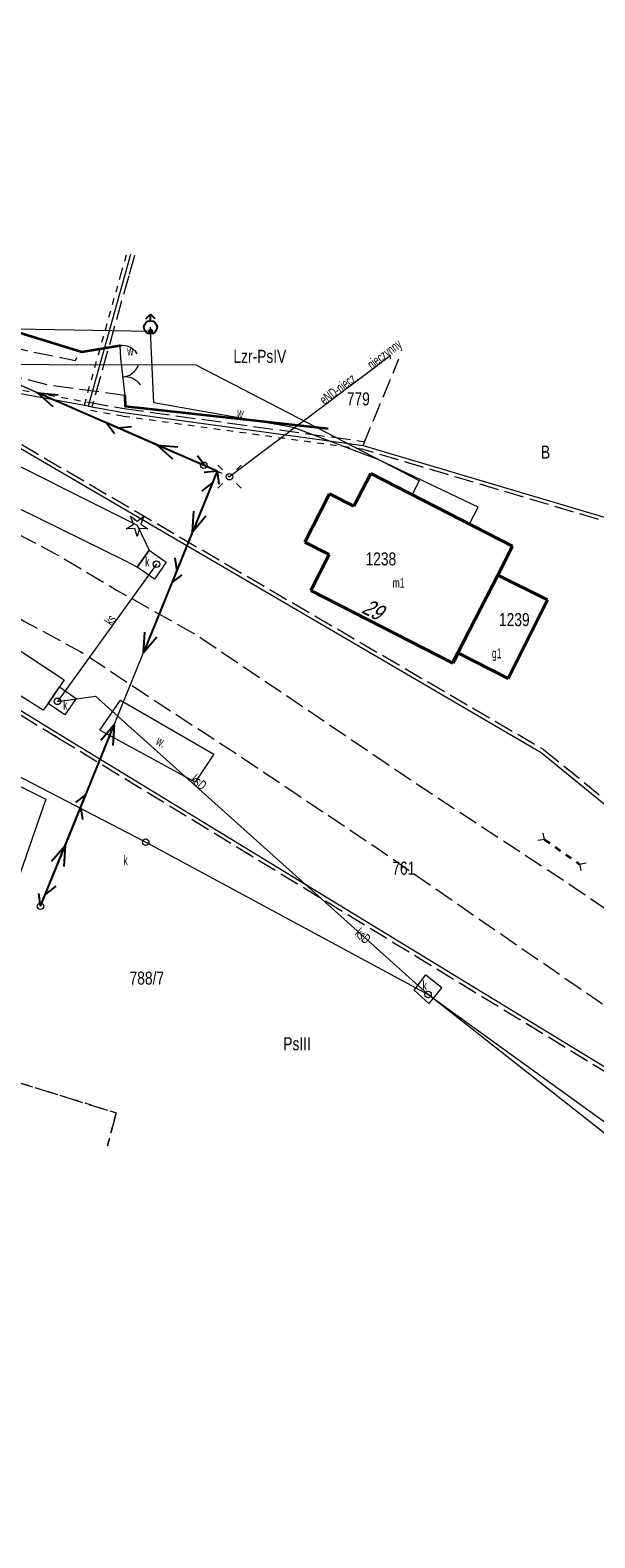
# Model space of a CAD drawing. Header units: metres. Extents: x 7428509 to 7430603, y 5527625 to 5529161.
# Tile 18 of 26: x 7430492 to 7430535, y 5527626 to 5527742. Entities that reach past the tile are written whole.
import ezdxf
from ezdxf.enums import TextEntityAlignment as Align

# ---------------------------------------------------------------- set-up
doc = ezdxf.new("R2010")
doc.units = ezdxf.units.M
for name, pattern in [('0.5_0.5', [1, 0.5, -0.5]), ('1.5_0.5', [2, 1.5, -0.5]), ('219-500', [0]), ('egkk-500', [2, 1.5, -0.5]), ('egug-500', [1, 0.5, -0.5]), ('otkz_500', [1, 0.5, -0.5]), ('otob_500', [0]), ('otof_500', [0]), ('suep_nn_500', [0]), ('supp_500', [1, 0.5, -0.5]), ('sutp_500', [0])]:
    doc.linetypes.add(name, pattern=pattern)
doc.layers.get('0').update_dxf_attribs({"color": 2, "lineweight": 5})
doc.styles.get("Standard").update_dxf_attribs({"font": 'Working1250', "width": 0.75})
doc.linetypes.add('902-500', pattern='A,3.75,0,[1,ksztalty.shx,S=0.5,R=0,X=0,Y=0],3.75', length=7.5)

# ---------------------------------------------------------------- blocks, each defined once
blk = doc.blocks.new('US15')
at = {"color": 0, "linetype": 'Continuous', "lineweight": 13}
blk.add_circle((0, 0), 0.25, dxfattribs=at)
blk = doc.blocks.new('OP011')
at = {"linetype": 'Continuous', "lineweight": 13}
h = blk.add_hatch(color=0, dxfattribs=at)
edge = h.paths.add_edge_path()
edge.add_arc((0, 0), 0.05, 0, 360)
at = {"color": 0, "linetype": 'Continuous', "lineweight": 13}
for p, q in [((-0.828, -0.268), (-0.283, 0.093)), ((-0.283, 0.093), (-0.512, 0.706)), ((-0.512, 0.706), (0, 0.299)), ((0, 0.299), (0.512, 0.706)), ((0.512, 0.706), (0.283, 0.093)), ((0.283, 0.093), (0.828, -0.268)), ((-0.175, -0.24), (-0.828, -0.268)), ((0, -0.87), (-0.175, -0.24)), ((0.175, -0.24), (0, -0.87)), ((0.828, -0.268), (0.175, -0.24))]:
    blk.add_line(p, q, dxfattribs=at)
blk = doc.blocks.new('SUWH')
at = {"color": 0, "linetype": 'Continuous'}
for p in [(-0.354, 0.646), (0, 0.5), (0.354, 0.646)]:
    blk.add_line(p, (0, 1), dxfattribs=at)
blk.add_circle((0, 0), 0.5, dxfattribs=at)
blk = doc.blocks.new('US25')
at = {"linetype": 'Continuous', "lineweight": 0}
h = blk.add_hatch(color=0, dxfattribs=at)
edge = h.paths.add_edge_path()
edge.add_arc((0, 0), 0.2, 0, 360)
blk = doc.blocks.new('SM01')
at = {"color": 0, "linetype": 'Continuous', "lineweight": 13}
for p, q in [((-0.53, 0.531), (-0.883, 0.884)), ((0.531, 0.531), (0.884, 0.884)), ((-0.53, -0.53), (-0.883, -0.883)), ((0.531, -0.53), (0.884, -0.883))]:
    blk.add_line(p, q, dxfattribs=at)
blk.add_circle((0, 0), 0.25, dxfattribs=at)
blk = doc.blocks.new('SUEP1')
at = {"color": 0, "linetype": 'Continuous'}
for p, q in [((0, 0), (5, 0)), ((5, 0), (3.5, 0.5)), ((5, 0), (3.5, -0.5)), ((5, 0), (15, 0)), ((15, 0), (13.5, 0.5)), ((15, 0), (13.5, -0.5))]:
    blk.add_line(p, q, dxfattribs=at)
blk = doc.blocks.new('IB05')
at = {"color": 0, "linetype": 'Continuous', "lineweight": 13}
for q in [(0.354, 0.354), (0.354, -0.354)]:
    blk.add_line((0, 0), q, dxfattribs=at)
blk = doc.blocks.new('OK04')
at = {"color": 0, "linetype": 'Continuous', "lineweight": 0}
blk.add_arc((1.5, 0.001), 1.5, 120, 180, dxfattribs=at)
blk = doc.blocks.new('OK02')
at = {"color": 0, "linetype": 'Continuous', "lineweight": 0}
for centre, start, end in [((-1.5, 0), 0, 60), ((1.5, 0), 120, 180)]:
    blk.add_arc(centre, 1.5, start, end, dxfattribs=at)
blk = doc.blocks.new('SUTP')
at = {"color": 0, "linetype": 'Continuous'}
for p, q in [((0, 0), (0.866, 0.5)), ((0, 0), (9.232, 0)), ((1.866, -0.5), (1, 0)), ((7.366, -0.5), (8.232, 0)), ((9.232, 0), (8.366, 0.5))]:
    blk.add_line(p, q, dxfattribs=at)
blk = doc.blocks.new('SM05')
at = {"color": 0, "linetype": 'Continuous', "lineweight": 13}
blk.add_circle((0, 0), 0.25, dxfattribs=at)

msp = doc.modelspace()

# ---------------------------------------------------------------- linework, layer by layer
at = {"layer": '217-Granica konturu po granicy działki', "color": 3, "linetype": '1.5_0.5', "lineweight": 18}
for p, q in [((7430499.5359, 5527724.2827), (7430499.0989, 5527722.7287)), ((7430499.5359, 5527724.2827), (7430499.5359, 5527724.2827)), ((7430499.5359, 5527724.2827), (7430499.5359, 5527724.2827)), ((7430499.0989, 5527722.729), (7430496.2789, 5527712.659)), ((7430499.0989, 5527722.729), (7430499.0989, 5527722.729)), ((7430499.0989, 5527722.729), (7430499.0989, 5527722.729)), ((7430499.0989, 5527722.7287), (7430499.0989, 5527722.7287)), ((7430499.0989, 5527722.7287), (7430499.0989, 5527722.7287)), ((7430496.0422, 5527713.0355), (7430496.0422, 5527713.0355)), ((7430496.0422, 5527713.0355), (7430496.0422, 5527713.0355)), ((7430496.0422, 5527713.0355), (7430498.7622, 5527712.5555)), ((7430496.2789, 5527712.659), (7430496.2789, 5527712.659)), ((7430496.2789, 5527712.659), (7430496.2789, 5527712.659)), ((7430498.7508, 5527712.5573), (7430498.7508, 5527712.5573)), ((7430498.7508, 5527712.5573), (7430498.7508, 5527712.5573)), ((7430498.7508, 5527712.5573), (7430517.0908, 5527710.0373)), ((7430498.7622, 5527712.5555), (7430498.7622, 5527712.5555)), ((7430498.7622, 5527712.5555), (7430498.7622, 5527712.5555)), ((7430487.4512, 5527711.8092), (7430530.8412, 5527686.4692)), ((7430517.0908, 5527710.0373), (7430517.0908, 5527710.0373)), ((7430517.0908, 5527710.0373), (7430517.0908, 5527710.0373)), ((7430548.5175, 5527700.0713), (7430516.9645, 5527709.4523)), ((7430516.9645, 5527709.4523), (7430516.9645, 5527709.4523)), ((7430516.9645, 5527709.4523), (7430516.9645, 5527709.4523)), ((7430493.8037, 5527687.2438), (7430486.9037, 5527691.4538)), ((7430539.3537, 5527659.4538), (7430493.8037, 5527687.2438)), ((7430493.8037, 5527687.2438), (7430493.8037, 5527687.2438)), ((7430493.8037, 5527687.2438), (7430493.8037, 5527687.2438)), ((7430493.8037, 5527687.2438), (7430493.8037, 5527687.2438)), ((7430493.8037, 5527687.2438), (7430493.8037, 5527687.2438)), ((7430530.8412, 5527686.4692), (7430530.8412, 5527686.4692)), ((7430530.8412, 5527686.4692), (7430530.8412, 5527686.4692)), ((7430530.8793, 5527686.4425), (7430530.8793, 5527686.4425)), ((7430530.8793, 5527686.4425), (7430530.8793, 5527686.4425)), ((7430530.8793, 5527686.4425), (7430545.3193, 5527674.6825))]:
    msp.add_line(p, q, dxfattribs=at)
at = {"layer": '217-kontur klasyfikacyjny', "color": 92, "linetype": 'egkk-500', "lineweight": 18, "flags": 128}
for points in [[(7430517.05, 5527709.74), (7430519.804, 5527716.372)], [(7430486.484, 5527662.227), (7430498.15, 5527658.6)], [(7430498.15, 5527658.6), (7430497.477, 5527656.085)]]:
    msp.add_lwpolyline(points, dxfattribs=at)
at = {"layer": '218-Granica użytku po granicy działki', "color": 3, "linetype": '0.5_0.5', "lineweight": 18}
for p, q in [((7430498.5211, 5527722.8913), (7430498.9581, 5527724.4453)), ((7430498.9581, 5527724.4453), (7430498.9581, 5527724.4453)), ((7430498.9581, 5527724.4453), (7430498.9581, 5527724.4453)), ((7430495.7011, 5527712.821), (7430498.5211, 5527722.891)), ((7430498.5211, 5527722.8913), (7430498.5211, 5527722.8913)), ((7430498.5211, 5527722.8913), (7430498.5211, 5527722.8913)), ((7430498.5211, 5527722.891), (7430498.5211, 5527722.891)), ((7430498.5211, 5527722.891), (7430498.5211, 5527722.891)), ((7430488.0337, 5527714.4952), (7430496.0437, 5527713.0352)), ((7430495.7011, 5527712.821), (7430495.7011, 5527712.821)), ((7430495.7011, 5527712.821), (7430495.7011, 5527712.821)), ((7430498.6578, 5527711.9645), (7430495.9378, 5527712.4445)), ((7430495.9378, 5527712.4445), (7430495.9378, 5527712.4445)), ((7430495.9378, 5527712.4445), (7430495.9378, 5527712.4445)), ((7430496.0437, 5527713.0352), (7430496.0437, 5527713.0352)), ((7430496.0437, 5527713.0352), (7430496.0437, 5527713.0352)), ((7430487.4512, 5527711.8092), (7430530.8412, 5527686.4692)), ((7430498.6578, 5527711.9645), (7430498.6578, 5527711.9645)), ((7430498.6578, 5527711.9645), (7430498.6578, 5527711.9645)), ((7430517.0092, 5527709.4427), (7430498.6692, 5527711.9627)), ((7430498.6692, 5527711.9627), (7430498.6692, 5527711.9627)), ((7430498.6692, 5527711.9627), (7430498.6692, 5527711.9627)), ((7430548.5175, 5527700.0713), (7430516.9645, 5527709.4523)), ((7430516.9645, 5527709.4523), (7430516.9645, 5527709.4523)), ((7430516.9645, 5527709.4523), (7430516.9645, 5527709.4523)), ((7430517.0092, 5527709.4427), (7430517.0092, 5527709.4427)), ((7430517.0092, 5527709.4427), (7430517.0092, 5527709.4427)), ((7430493.8037, 5527687.2438), (7430486.9037, 5527691.4538)), ((7430539.3537, 5527659.4538), (7430493.8037, 5527687.2438)), ((7430493.8037, 5527687.2438), (7430493.8037, 5527687.2438)), ((7430493.8037, 5527687.2438), (7430493.8037, 5527687.2438)), ((7430493.8037, 5527687.2438), (7430493.8037, 5527687.2438)), ((7430493.8037, 5527687.2438), (7430493.8037, 5527687.2438)), ((7430530.8412, 5527686.4692), (7430530.8412, 5527686.4692)), ((7430530.8412, 5527686.4692), (7430530.8412, 5527686.4692)), ((7430530.8793, 5527686.4425), (7430530.8793, 5527686.4425)), ((7430530.8793, 5527686.4425), (7430530.8793, 5527686.4425)), ((7430530.8793, 5527686.4425), (7430545.3193, 5527674.6825))]:
    msp.add_line(p, q, dxfattribs=at)
at = {"layer": '218-kontur użytku gruntowego', "color": 3, "linetype": 'egug-500', "lineweight": 18, "flags": 128}
for points in [[(7430517.05, 5527709.74), (7430519.804, 5527716.372)], [(7430498.15, 5527658.6), (7430486.484, 5527662.227)], [(7430497.477, 5527656.085), (7430498.15, 5527658.6)]]:
    msp.add_lwpolyline(points, dxfattribs=at)
at = {"layer": '219-działka ewidencyjna', "color": 7, "linetype": '219-500', "lineweight": 18, "flags": 128}
for points in [[(7430499.247, 5527724.364), (7430498.81, 5527722.81)], [(7430498.81, 5527722.81), (7430495.99, 5527712.74)], [(7430495.99, 5527712.74), (7430487.98, 5527714.2)], [(7430495.99, 5527712.74), (7430498.71, 5527712.26)], [(7430487.3, 5527711.55), (7430530.69, 5527686.21)], [(7430498.71, 5527712.26), (7430517.05, 5527709.74)], [(7430517.05, 5527709.74), (7430548.603, 5527700.359)], [(7430493.96, 5527687.5), (7430487.06, 5527691.71)], [(7430539.51, 5527659.71), (7430493.96, 5527687.5)], [(7430530.69, 5527686.21), (7430545.13, 5527674.45)]]:
    msp.add_lwpolyline(points, dxfattribs=at)
at = {"layer": '312-budynek ewidencyjny', "color": 7, "linetype": 'CONTINUOUS', "lineweight": 50, "flags": 128}
for points in [[(7430516.35, 5527705.07), (7430517.64, 5527707.59)], [(7430517.64, 5527707.59), (7430528.51, 5527702.02)], [(7430512.58, 5527702.32), (7430514.48, 5527706.03)], [(7430514.48, 5527706.03), (7430516.35, 5527705.07)], [(7430514.45, 5527701.37), (7430512.58, 5527702.32)], [(7430528.51, 5527702.02), (7430527.38, 5527699.8)], [(7430513.05, 5527698.62), (7430514.45, 5527701.37)], [(7430527.38, 5527699.8), (7430524.32, 5527693.85)], [(7430524.32, 5527693.85), (7430527.38, 5527699.8)], [(7430527.38, 5527699.8), (7430531.17, 5527697.91)], [(7430523.92, 5527693.06), (7430513.05, 5527698.62)], [(7430531.17, 5527697.91), (7430528.17, 5527691.88)], [(7430524.32, 5527693.85), (7430523.92, 5527693.06)], [(7430528.17, 5527691.88), (7430524.32, 5527693.85)]]:
    msp.add_lwpolyline(points, dxfattribs=at)
at = {"layer": 'brama', "color": 7, "linetype": 'otob_500', "lineweight": 18, "flags": 128}
msp.add_lwpolyline([(7430498.48, 5527716.39), (7430498.8, 5527713.56)], dxfattribs=at)
at = {"layer": 'furtka', "color": 7, "linetype": 'otof_500', "lineweight": 18, "flags": 128}
msp.add_lwpolyline([(7430498.41, 5527717.4), (7430498.48, 5527716.39)], dxfattribs=at)
at = {"layer": 'jezdnia', "color": 7, "linetype": '1.5_0.5', "lineweight": 18, "flags": 128}
for points in [[(7430218.72, 5527774.18), (7430227.31, 5527774.43), (7430231.28, 5527774.78), (7430239.73, 5527775.28), (7430258.88, 5527776.6), (7430265.78, 5527776.94), (7430272.99, 5527777.08), (7430275.65, 5527777.09), (7430279.78, 5527777.08), (7430287.68, 5527776.81), (7430300.49, 5527775.58), (7430307.06, 5527774.6), (7430313.64, 5527773.32), (7430319.73, 5527772.11), (7430324.82, 5527770.64), (7430333.05, 5527768.08), (7430338.5, 5527766), (7430343.67, 5527764.03), (7430352.21, 5527760.93), (7430363.19, 5527756.51), (7430374.78, 5527752.04), (7430383.71, 5527748.4), (7430391.19, 5527745.47), (7430398.82, 5527742.26), (7430405.67, 5527739.56), (7430416.91, 5527734.95), (7430426.65, 5527730.94), (7430433.43, 5527728.12), (7430437.36, 5527726.5), (7430449.37, 5527721.78), (7430451.39, 5527720.79), (7430454.51, 5527719.6), (7430464.72, 5527715.44), (7430474.73, 5527710.97), (7430482.04, 5527707.47), (7430487.88, 5527704.42), (7430493.78, 5527701.27), (7430498.17, 5527698.65), (7430504.13, 5527695.31), (7430510.77, 5527690.85), (7430521, 5527683.91), (7430532.55, 5527676.34), (7430544.06, 5527668.43), (7430549.96, 5527664.51), (7430559.13, 5527658.16), (7430571.4, 5527649.51), (7430569.45, 5527643.86), (7430555.54, 5527653.3), (7430546.8, 5527659.2), (7430540.11, 5527663.7), (7430529.1, 5527671.25), (7430517.8, 5527679.08), (7430507.45, 5527686.02), (7430501.43, 5527689.95), (7430495.41, 5527693.93), (7430491.1, 5527696.25), (7430485.74, 5527699.33), (7430481.21, 5527701.81), (7430480.13, 5527702.35), (7430471.61, 5527706.18), (7430463.58, 5527709.54), (7430451.04, 5527714.69), (7430447.64, 5527716.07), (7430440.85, 5527718.96), (7430435.02, 5527721.25), (7430430.87, 5527722.99), (7430424.16, 5527725.77), (7430414.42, 5527729.68), (7430403.46, 5527734.19), (7430396.47, 5527737.08), (7430389.75, 5527739.82), (7430382.09, 5527742.69), (7430372.75, 5527746.43), (7430361.16, 5527750.96), (7430349.66, 5527755.38), (7430341.86, 5527758.43), (7430336.34, 5527760.63), (7430331.23, 5527762.31), (7430323.1, 5527764.98), (7430318.31, 5527766.28), (7430312.85, 5527767.47), (7430304.15, 5527769.03), (7430300.25, 5527769.55), (7430287.26, 5527770.83), (7430280.45, 5527771.04), (7430275.3, 5527771.07), (7430273.11, 5527771.05), (7430266.58, 5527770.97), (7430259.14, 5527770.67), (7430239.76, 5527769.43), (7430231.81, 5527768.91), (7430225.21, 5527768.56), (7430224.52, 5527768.48), (7430218.39, 5527768.43), (7430214.4, 5527768.28), (7430211.27, 5527768.15), (7430207.41, 5527768.07), (7430204.52, 5527768.02), (7430196.23, 5527768.43), (7430185.83, 5527769.19), (7430181.8, 5527769.85), (7430178.28, 5527770.29), (7430167.45, 5527772.79), (7430160.97, 5527774.51), (7430155.15, 5527776.42), (7430154.1, 5527776.75), (7430150.29, 5527778.22), (7430145.6, 5527780.1), (7430143.71, 5527781.18), (7430137.72, 5527783.81), (7430131.73, 5527786.81), (7430128.38, 5527788.35), (7430125.36, 5527789.94), (7430115.89, 5527795.58), (7430115.01, 5527796.13), (7430107.57, 5527800.55), (7430108.51, 5527808.26), (7430117.7, 5527801.33), (7430128.09, 5527795.14), (7430131.32, 5527793.39), (7430137.58, 5527790.41), (7430141.49, 5527788.64), (7430146.14, 5527786.64), (7430154.15, 5527783.23), (7430157.61, 5527782.02), (7430159.64, 5527781.2), (7430165.62, 5527779.38), (7430170.12, 5527778.22), (7430179.29, 5527776.08), (7430182.34, 5527775.63), (7430186.25, 5527774.99), (7430196.42, 5527774.2), (7430204.17, 5527774), (7430212.15, 5527774.03)], [(7430498.8, 5527713.56), (7430493.07, 5527714.33), (7430487.83, 5527715.64), (7430483.31, 5527717), (7430475.46, 5527719.62), (7430463.78, 5527723.08), (7430461.07, 5527723.8), (7430458.39, 5527723.84), (7430456.73, 5527723.14), (7430455.64, 5527722), (7430454.51, 5527719.6), (7430451.39, 5527720.79), (7430453.11, 5527724.1), (7430454.99, 5527725.96), (7430456.98, 5527726.72), (7430459.1, 5527726.61), (7430461.23, 5527726.16), (7430476, 5527721.53), (7430486.92, 5527718.17), (7430491.17, 5527717.02), (7430494.99, 5527716.24), (7430495.52, 5527716.91), (7430498.41, 5527717.4), (7430498.48, 5527716.39)]]:
    msp.add_lwpolyline(points, close=True, dxfattribs=at)
at = {"layer": 'komora podziemna', "color": 34, "linetype": 'CONTINUOUS', "lineweight": 18, "flags": 128}
for points in [[(7430500.67, 5527701.72), (7430501.96, 5527700.79), (7430501.08, 5527699.5), (7430499.76, 5527700.4)], [(7430493.79, 5527691.24), (7430495.07, 5527690.36), (7430494.2, 5527689.09), (7430492.93, 5527689.96)], [(7430521.87, 5527669.18), (7430523.08, 5527668.2), (7430522.1, 5527666.98), (7430520.97, 5527668.01)]]:
    msp.add_lwpolyline(points, close=True, dxfattribs=at)
at = {"layer": 'ogrodzenie trwałe', "color": 7, "linetype": '902-500', "lineweight": 35, "flags": 128}
for points in [[(7430459.937, 5527739.646), (7430456.07, 5527729.16), (7430475.47, 5527723.07), (7430495.52, 5527716.91), (7430498.41, 5527717.4), (7430498.42, 5527717.29)], [(7430498.8, 5527713.56), (7430498.82, 5527712.75), (7430514.39, 5527711.02)]]:
    msp.add_lwpolyline(points, dxfattribs=at)
at = {"layer": 'przepust', "color": 7, "linetype": 'otkz_500', "lineweight": 35, "flags": 128}
msp.add_lwpolyline([(7430530.94, 5527679.55), (7430533.64, 5527677.66)], dxfattribs=at)
at = {"layer": 'przewód elektroenergetyczny niskiego napięcia', "color": 1, "linetype": 'suep_nn_500', "lineweight": 18, "flags": 128}
for points in [[(7430462.59, 5527726.66), (7430505.87, 5527707.76)], [(7430505.87, 5527707.76), (7430462.59, 5527726.66)], [(7430492.34, 5527674.43), (7430505.87, 5527707.76)]]:
    msp.add_lwpolyline(points, dxfattribs=at)
at = {"layer": 'przewód elektroenergetyczny podziemny', "color": 1, "linetype": 'CONTINUOUS', "lineweight": 18, "flags": 128}
msp.add_lwpolyline([(7430519.17, 5527716.619), (7430506.82, 5527707.34)], dxfattribs=at)
at = {"layer": 'przewód gazowy', "color": 52, "linetype": 'CONTINUOUS', "lineweight": 18, "flags": 128}
msp.add_lwpolyline([(7430473.04, 5527697.32), (7430475.22, 5527701.98), (7430481.73, 5527715.95), (7430504.24, 5527715.9), (7430521.34, 5527707.04), (7430520.82, 5527705.96)], dxfattribs=at)
at = {"layer": 'przewód kanalizacyjny', "color": 34, "linetype": 'CONTINUOUS', "lineweight": 18, "flags": 128}
for points in [[(7430501.23, 5527700.64), (7430493.65, 5527690.13)], [(7430476.29, 5527691.86), (7430500.4, 5527679.34), (7430522.03, 5527667.68), (7430552.53, 5527645.67), (7430563.53, 5527638), (7430580.209, 5527626.051)], [(7430493.65, 5527690.13), (7430496.56, 5527690.52), (7430522.03, 5527667.68)], [(7430567.48, 5527626.94), (7430555.5, 5527641.32), (7430522.03, 5527667.68)]]:
    msp.add_lwpolyline(points, dxfattribs=at)
at = {"layer": 'przewód telekomunikacyjny napowietrzny', "color": 30, "linetype": 'sutp_500', "lineweight": 18, "flags": 128}
for points in [[(7430505.87, 5527707.76), (7430462.59, 5527726.66)], [(7430492.34, 5527674.43), (7430505.87, 5527707.76)]]:
    msp.add_lwpolyline(points, dxfattribs=at)
at = {"layer": 'przewód wodociągowy', "color": 5, "linetype": 'CONTINUOUS', "lineweight": 18, "flags": 128}
for points in [[(7430459.26, 5527701.76), (7430467.1, 5527724.34), (7430487.51, 5527718.71), (7430500.78, 5527718.48), (7430500.77, 5527718.78)], [(7430525.2, 5527703.72), (7430525.86, 5527705.01), (7430518.26, 5527708.63), (7430511.71, 5527711.11), (7430501.02, 5527712.99), (7430500.78, 5527718.48)], [(7430457.79, 5527702.34), (7430458.37, 5527699.77), (7430492.75, 5527682.64), (7430485.786, 5527662.617)]]:
    msp.add_lwpolyline(points, dxfattribs=at)
at = {"layer": 'rów przydrożny (poligon)', "color": 7, "linetype": 'CONTINUOUS', "lineweight": 18, "flags": 128}
for points in [[(7430457.89, 5527719.36), (7430458.41, 5527721.25), (7430459.02, 5527721.75), (7430473.18, 5527715.68), (7430487.13, 5527709.92), (7430499.74, 5527703.62), (7430500.67, 5527701.72), (7430499.76, 5527700.4), (7430498.78, 5527700.91), (7430485.73, 5527707.34), (7430471, 5527713.97)], [(7430492.55, 5527689.46), (7430484.26, 5527694.66), (7430483.91, 5527696.19), (7430484.87, 5527697.91), (7430494.15, 5527691.78), (7430493.79, 5527691.24), (7430492.93, 5527689.96)], [(7430505.61, 5527686.08), (7430504.18, 5527683.95), (7430496.88, 5527687.92), (7430498.47, 5527690.23)]]:
    msp.add_lwpolyline(points, close=True, dxfattribs=at)
at = {"layer": 'słup przewodów napowietrznych', "color": 7, "linetype": 'supp_500', "lineweight": 18, "flags": 128}
msp.add_lwpolyline([(7430504.86, 5527708.21), (7430506.82, 5527707.34)], dxfattribs=at)

# ---------------------------------------------------------------- block references
at = {"layer": 'brama', "color": 7, "linetype": 'CONTINUOUS', "lineweight": 18, "rotation": 276.451}
msp.add_blockref('OK02', (7430498.64, 5527714.975), dxfattribs=at)
at = {"layer": 'drzewo iglaste', "color": 94, "linetype": 'CONTINUOUS', "lineweight": 18}
msp.add_blockref('OP011', (7430499.74, 5527703.62), dxfattribs=at)
at = {"layer": 'furtka', "color": 7, "linetype": 'CONTINUOUS', "lineweight": 18, "rotation": 273.965}
msp.add_blockref('OK04', (7430498.41, 5527717.4), dxfattribs=at)
at = {"layer": 'hydrant', "color": 5, "linetype": 'CONTINUOUS', "lineweight": 18}
msp.add_blockref('SUWH', (7430500.77, 5527718.78), dxfattribs=at)
at = {"layer": 'latarnia', "color": 7, "linetype": 'CONTINUOUS', "lineweight": 18}
msp.add_blockref('SM01', (7430506.82, 5527707.34), dxfattribs=at)
at = {"layer": 'przepust', "color": 7, "linetype": 'CONTINUOUS', "lineweight": 35}
for p, rotation in [((7430530.94, 5527679.55), 505.008), ((7430533.64, 5527677.66), 325.008)]:
    msp.add_blockref('IB05', p, dxfattribs=dict(at, rotation=rotation))
at = {"layer": 'przewód elektroenergetyczny niskiego napięcia', "color": 1, "linetype": 'CONTINUOUS', "lineweight": 18}
for p, rotation in [((7430505.87, 5527707.76), 156.41), ((7430505.87, 5527707.76), 247.906), ((7430492.34, 5527674.43), 67.906)]:
    msp.add_blockref('SUEP1', p, dxfattribs=dict(at, rotation=rotation))
at = {"layer": 'przewód telekomunikacyjny napowietrzny', "color": 30, "linetype": 'CONTINUOUS', "lineweight": 18}
for p, rotation in [((7430505.87, 5527707.76), 156.41), ((7430505.87, 5527707.76), 247.906), ((7430492.34, 5527674.43), 67.906)]:
    msp.add_blockref('SUTP', p, dxfattribs=dict(at, rotation=rotation))
at = {"layer": 'studnia kanalizacyjna', "color": 34, "linetype": 'CONTINUOUS', "lineweight": 18}
for p in [(7430501.23, 5527700.64), (7430493.65, 5527690.13), (7430500.4, 5527679.34), (7430522.03, 5527667.68)]:
    msp.add_blockref('US15', p, dxfattribs=at)
at = {"layer": 'słup przewodów napowietrznych', "color": 7, "linetype": 'CONTINUOUS', "lineweight": 18}
for name, p in [('SM05', (7430504.86, 5527708.21)), ('SM05', (7430506.82, 5527707.34)), ('US15', (7430492.34, 5527674.43))]:
    msp.add_blockref(name, p, dxfattribs=at)
at = {"layer": 'zasuwa lub zawór', "color": 5, "linetype": 'CONTINUOUS', "lineweight": 18, "rotation": 91.909}
msp.add_blockref('US25', (7430500.78, 5527718.48), dxfattribs=at)

# ---------------------------------------------------------------- texts
at = {"layer": '210-oznaczenie konturu użytku gruntowego', "color": 3, "linetype": 'CONTINUOUS', "lineweight": 18, "width": 0.79}
for s, p in [('Lzr-PsIV', (7430507.12, 5527716.06)), ('B', (7430530.68, 5527708.72)), ('PsIII', (7430510.94, 5527663.4))]:
    msp.add_text(s, height=1, dxfattribs=at).set_placement(p)
at = {"layer": '211-numer działki ewidencyjnej', "color": 7, "linetype": 'CONTINUOUS', "lineweight": 18, "width": 0.79}
for s, p in [('779', (7430517.57, 5527712.8)), ('788/7', (7430501.81, 5527668.43))]:
    msp.add_text(s, height=1, dxfattribs=at).set_placement(p, align=Align.RIGHT)
msp.add_text('761', height=1, dxfattribs=at).set_placement((7430519.29, 5527677.85), align=Align.TOP_LEFT)
at = {"layer": '238-Punkt adresowy budynku', "color": 7, "linetype": 'CONTINUOUS', "lineweight": 25, "oblique": 15, "width": 0.79}
msp.add_text('29', height=1.25, rotation=332.952, dxfattribs=at).set_placement((7430516.87, 5527696.95))
at = {"layer": '312-oznaczenie budynku ewidencyjnego', "color": 7, "linetype": 'CONTINUOUS', "lineweight": 18, "width": 0.79}
for s, p in [('1238', (7430517.24, 5527700.54)), ('1239', (7430527.46, 5527695.89))]:
    msp.add_text(s, height=1, dxfattribs=at).set_placement(p)
at = {"layer": '312-oznaczenie budynku ewidencyjnego-Atr117', "color": 7, "width": 0.667}
for s, p in [('m1', (7430519.77, 5527699.2)), ('g1', (7430527.29, 5527693.81))]:
    msp.add_text(s, height=0.75, dxfattribs=at).set_placement(p, align=Align.MIDDLE_CENTER)
at = {"layer": 'przewód elektroenergetyczny podziemny-Atr1', "color": 1, "width": 0.667}
msp.add_text('eND-niecz.', height=0.75, rotation=36.851, dxfattribs=at).set_placement((7430514.09, 5527712.81))
at = {"layer": 'przewód elektroenergetyczny podziemny-Atr6', "color": 7, "width": 0.667}
msp.add_text('nieczynny', height=0.75, rotation=36.851, dxfattribs=at).set_placement((7430517.72, 5527715.53))
at = {"layer": 'przewód kanalizacyjny-Atr1', "color": 34, "width": 0.667}
for s, rotation, p in [('ks', 54.2, (7430497.79, 5527695.87)), ('ksD', -41.884, (7430503.79, 5527684.04))]:
    msp.add_text(s, height=0.75, rotation=rotation, dxfattribs=at).set_placement(p)
msp.add_text('ksD', height=0.75, rotation=-41.884, dxfattribs=at).set_placement((7430516.61, 5527672.54), align=Align.MIDDLE_LEFT)
at = {"layer": 'przewód wodociągowy-Atr1', "color": 5, "width": 0.667}
msp.add_text('w', height=0.75, rotation=-10.026, dxfattribs=at).set_placement((7430507.35, 5527711.88))
at = {"layer": 'rów przydrożny (poligon)-Atr17', "color": 7, "width": 0.667}
msp.add_text('w.', height=0.75, rotation=331.461, dxfattribs=at).set_placement((7430501.12, 5527686.86))
at = {"layer": 'studnia kanalizacyjna-Atr17', "color": 34, "width": 0.667}
for p in [(7430500.36, 5527700.46), (7430494.08, 5527689.48), (7430498.69, 5527677.58), (7430521.61, 5527667.98)]:
    msp.add_text('k', height=0.75, dxfattribs=at).set_placement(p)
at = {"layer": 'zasuwa lub zawór-Atr17', "color": 5, "width": 0.667}
msp.add_text('w', height=0.75, dxfattribs=at).set_placement((7430498.98, 5527716.6))

doc.saveas('drawing.dxf')
